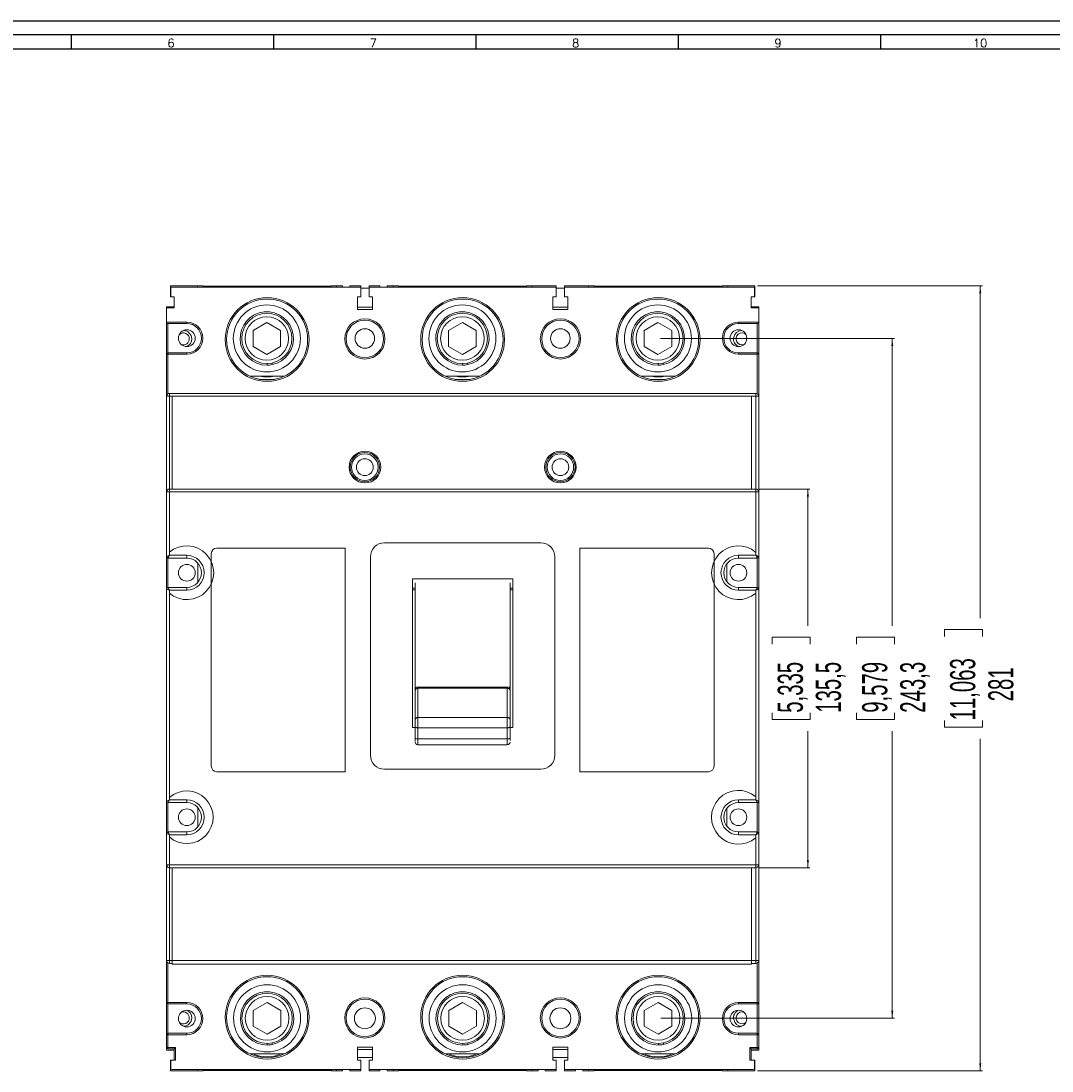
# Model space of a CAD drawing. Header units: millimetres. Extents: x 0 to 1189, y 0 to 841.
# Tile 4 of 9: x 369 to 738, y 465 to 841. Entities that reach past the tile are written whole.
import ezdxf

# ---------------------------------------------------------------- set-up
doc = ezdxf.new("R2010")
doc.units = ezdxf.units.MM
doc.layers.add('FORMATO', color=7, linetype='Continuous')
doc.styles.add('SLDTEXTSTYLE0', font='ROMANS')
doc.styles.add('SLDTEXTSTYLE1', font='TXT', dxfattribs={"width": 0.605})
doc.dimstyles.new('SLDDIMSTYLE0', dxfattribs={"dimtxt": 8.732284, "dimasz": 2.7, "dimexe": 0, "dimexo": 0.0625, "dimgap": 2.183071, "dimtad": 0, "dimdec": 1, "dimrnd": 1e-09, "dimzin": 12, "dimdsep": 46, "dimtxsty": 'SLDTEXTSTYLE1', "dimsah": 1, "dimcen": 0.09, "dimadec": 0, "dimazin": 3, "dimtfac": 1, "dimtdec": 3, "dimtofl": 0, "dimtmove": 0, "dimatfit": 3, "dimfxl": 0, "dimfrac": 2, "dimtolj": 1, "dimtzin": 12, "dimarcsym": 0})

# ---------------------------------------------------------------- blocks, each defined once
blk = doc.blocks.new('_D')
at = {"color": 7, "linetype": 'Continuous', "lineweight": 0}
for p, q in [((632.85, 746.24), (713.33, 746.24)), ((712.58, 746.24), (712.58, 627.33)), ((699.78, 620.76), (699.78, 623.23)), ((699.78, 623.23), (713.38, 623.23)), ((713.38, 623.23), (713.38, 620.76)), ((699.78, 590.71), (699.78, 588.25)), ((713.38, 588.25), (713.38, 590.71)), ((699.78, 588.25), (713.38, 588.25)), ((712.58, 465.24), (712.58, 584.15)), ((632.85, 465.24), (713.33, 465.24))]:
    blk.add_line(p, q, dxfattribs=at)
for points in [[(712.58, 746.24), (712.23, 743.54), (712.93, 743.54)], [(712.58, 465.24), (712.93, 467.94), (712.23, 467.94)]]:
    blk.add_solid(points, dxfattribs=at)
at = {"color": 7, "linetype": 'Continuous', "lineweight": 0, "char_height": 8.996, "attachment_point": 1, "rotation": 90, "style": 'SLDTEXTSTYLE1'}
for s, insert in [('11,063', (701.78, 590.71)), ('281', (715.42, 597.54))]:
    blk.add_mtext(s, dxfattribs=dict(at, insert=insert))
blk = doc.blocks.new('_D_1')
at = {"color": 7, "linetype": 'Continuous', "lineweight": 0}
for p, q in [((598.15, 727.39), (681.83, 727.39)), ((681.08, 727.39), (681.08, 624.6)), ((668.28, 618.03), (668.28, 620.49)), ((668.28, 620.49), (681.88, 620.49)), ((681.88, 620.49), (681.88, 618.03)), ((668.28, 593.44), (668.28, 590.98)), ((668.28, 590.98), (681.88, 590.98)), ((681.88, 590.98), (681.88, 593.44)), ((681.08, 484.09), (681.08, 586.88)), ((598.25, 484.09), (681.83, 484.09))]:
    blk.add_line(p, q, dxfattribs=at)
for points in [[(681.08, 727.39), (680.73, 724.69), (681.43, 724.69)], [(681.08, 484.09), (681.43, 486.79), (680.73, 486.79)]]:
    blk.add_solid(points, dxfattribs=at)
at = {"color": 7, "linetype": 'Continuous', "lineweight": 0, "char_height": 8.996, "attachment_point": 1, "rotation": 90, "style": 'SLDTEXTSTYLE1'}
for s, insert in [('9,579', (670.28, 593.44)), ('243,3', (683.92, 593.44))]:
    blk.add_mtext(s, dxfattribs=dict(at, insert=insert))
blk = doc.blocks.new('_D_2')
at = {"color": 7, "linetype": 'Continuous', "lineweight": 0}
for p, q in [((633.25, 673.49), (651.61, 673.49)), ((650.86, 673.49), (650.86, 624.6)), ((638.06, 618.03), (638.06, 620.49)), ((638.06, 620.49), (651.66, 620.49)), ((651.66, 620.49), (651.66, 618.03)), ((638.06, 593.44), (638.06, 590.98)), ((638.06, 590.98), (651.66, 590.98)), ((651.66, 590.98), (651.66, 593.44)), ((650.86, 537.99), (650.86, 586.88)), ((633.25, 537.99), (651.61, 537.99))]:
    blk.add_line(p, q, dxfattribs=at)
for points in [[(650.86, 673.49), (650.51, 670.79), (651.21, 670.79)], [(650.86, 537.99), (651.21, 540.69), (650.51, 540.69)]]:
    blk.add_solid(points, dxfattribs=at)
at = {"color": 7, "linetype": 'Continuous', "lineweight": 0, "char_height": 8.996, "attachment_point": 1, "rotation": 90, "style": 'SLDTEXTSTYLE1'}
for s, insert in [('5,335', (640.06, 593.44)), ('135,5', (653.7, 593.44))]:
    blk.add_mtext(s, dxfattribs=dict(at, insert=insert))

msp = doc.modelspace()

# ---------------------------------------------------------------- linework, layer by layer
at = {"color": 7, "linetype": 'Continuous', "lineweight": 15}
for p, q in [((422.65, 746.24), (422.65, 742.34)), ((432.35, 746.24), (422.65, 746.24)), ((422.75, 745.74), (490.75, 745.74)), ((422.75, 742.34), (422.75, 745.74)), ((432.35, 745.74), (432.35, 746.24)), ((432.35, 746.17), (434.35, 746.17)), ((434.35, 745.74), (434.35, 746.17)), ((434.35, 746.05), (480.15, 746.05)), ((480.15, 746.17), (480.15, 745.74)), ((480.15, 746.17), (482.15, 746.17)), ((482.15, 746.24), (482.15, 745.74)), ((484.25, 746.24), (482.15, 746.24)), ((484.25, 745.74), (484.25, 746.24)), ((486.85, 746.24), (486.85, 745.74)), ((490.75, 746.24), (486.85, 746.24)), ((490.75, 745.74), (490.75, 746.24)), ((490.75, 742.34), (490.75, 745.74)), ((490.75, 745.34), (493.75, 745.34)), ((493.75, 746.24), (493.75, 745.74)), ((497.65, 746.24), (493.75, 746.24)), ((493.75, 745.74), (560.75, 745.74)), ((493.75, 745.74), (493.75, 742.34)), ((497.65, 745.74), (497.65, 746.24)), ((500.25, 746.24), (500.25, 745.74)), ((502.35, 746.24), (500.25, 746.24)), ((502.35, 745.74), (502.35, 746.24)), ((502.35, 746.17), (504.35, 746.17)), ((504.35, 745.74), (504.35, 746.17)), ((504.35, 746.05), (550.15, 746.05)), ((550.15, 746.17), (550.15, 745.74)), ((550.15, 746.17), (552.15, 746.17)), ((552.15, 746.24), (552.15, 745.74)), ((560.75, 746.24), (552.15, 746.24)), ((560.75, 745.74), (560.75, 746.24)), ((560.75, 742.34), (560.75, 745.74)), ((560.75, 745.34), (563.75, 745.34)), ((563.75, 746.24), (563.75, 745.74)), ((572.35, 746.24), (563.75, 746.24)), ((563.75, 745.74), (631.75, 745.74)), ((563.75, 745.74), (563.75, 742.34)), ((572.35, 745.74), (572.35, 746.24)), ((572.35, 746.17), (574.35, 746.17)), ((574.35, 745.74), (574.35, 746.17)), ((574.35, 746.05), (620.15, 746.05)), ((620.15, 746.17), (620.15, 745.74)), ((620.15, 746.17), (622.15, 746.17)), ((622.15, 746.24), (622.15, 745.74)), ((631.85, 746.24), (622.15, 746.24)), ((631.75, 745.74), (631.75, 742.34)), ((631.85, 742.34), (631.85, 746.24)), ((422.75, 742.34), (422.65, 742.34)), ((422.75, 742.34), (423.95, 742.34)), ((423.95, 738.34), (423.95, 742.34)), ((489.55, 737.74), (489.55, 742.34)), ((490.75, 742.34), (489.55, 742.34)), ((494.95, 742.34), (493.75, 742.34)), ((494.95, 742.34), (494.95, 737.74)), ((559.55, 737.74), (559.55, 742.34)), ((560.75, 742.34), (559.55, 742.34)), ((564.95, 742.34), (563.75, 742.34)), ((564.95, 742.34), (564.95, 737.74)), ((630.55, 742.34), (630.55, 738.34)), ((630.55, 742.34), (631.75, 742.34)), ((631.85, 742.34), (631.75, 742.34)), ((421.25, 738.74), (421.25, 738.34)), ((423.95, 738.74), (421.25, 738.74)), ((421.25, 733.24), (421.25, 738.34)), ((421.25, 738.34), (423.95, 738.34)), ((494.95, 738.54), (489.55, 738.54)), ((494.95, 737.74), (489.55, 737.74)), ((564.95, 738.54), (559.55, 738.54)), ((564.95, 737.74), (559.55, 737.74)), ((633.25, 738.74), (630.55, 738.74)), ((630.55, 738.34), (633.25, 738.34)), ((633.25, 738.34), (633.25, 738.74)), ((633.25, 738.34), (633.25, 733.24)), ((421.25, 721.74), (421.25, 733.24)), ((428.5, 733.24), (421.25, 733.24)), ((421.75, 732.74), (428.5, 732.74)), ((421.75, 722.24), (421.75, 732.74)), ((428.5, 732.74), (428.5, 733.24)), ((457.15, 733.1), (452.2, 730.24)), ((462.1, 730.24), (457.15, 733.1)), ((527.15, 733.1), (522.2, 730.24)), ((532.1, 730.24), (527.15, 733.1)), ((597.15, 733.1), (592.2, 730.24)), ((602.1, 730.24), (597.15, 733.1)), ((633.25, 733.24), (626, 733.24)), ((626, 732.74), (626, 733.24)), ((626, 732.74), (632.75, 732.74)), ((632.75, 722.24), (632.75, 732.74)), ((633.25, 733.24), (633.25, 721.74)), ((452.2, 730.24), (452.2, 724.53)), ((462.1, 724.53), (462.1, 730.24)), ((522.2, 730.24), (522.2, 724.53)), ((532.1, 724.53), (532.1, 730.24)), ((592.2, 730.24), (592.2, 724.53)), ((602.1, 724.53), (602.1, 730.24)), ((421.25, 706.74), (421.25, 721.74)), ((421.75, 721.74), (421.25, 721.74)), ((421.75, 722.24), (421.75, 721.74)), ((428.5, 722.24), (421.75, 722.24)), ((421.75, 721.74), (428.5, 721.74)), ((421.75, 707.6), (421.75, 721.74)), ((428.5, 722.24), (428.5, 721.74)), ((452.2, 724.53), (457.15, 721.67)), ((457.15, 721.67), (462.1, 724.53)), ((522.2, 724.53), (527.15, 721.67)), ((527.15, 721.67), (532.1, 724.53)), ((592.2, 724.53), (597.15, 721.67)), ((597.15, 721.67), (602.1, 724.53)), ((632.75, 722.24), (626, 722.24)), ((626, 721.74), (632.75, 721.74)), ((632.75, 722.09), (632.75, 722.24)), ((632.75, 721.74), (632.75, 722.09)), ((632.75, 721.74), (632.75, 707.6)), ((633.25, 721.74), (632.75, 721.74)), ((633.25, 721.74), (633.25, 706.74)), ((457.22, 717.84), (457.22, 718.39)), ((459.01, 718.58), (459.01, 718.02)), ((527.22, 717.84), (527.22, 718.39)), ((529.01, 718.58), (529.01, 718.02)), ((597.22, 717.84), (597.22, 718.39)), ((599.01, 718.58), (599.01, 718.02)), ((451.04, 713.89), (463.47, 713.89)), ((459.93, 712.74), (454.57, 712.74)), ((521.04, 713.89), (533.47, 713.89)), ((529.93, 712.74), (524.57, 712.74)), ((591.04, 713.89), (603.47, 713.89)), ((599.93, 712.74), (594.57, 712.74)), ((421.25, 672.49), (421.25, 706.74)), ((422.25, 706.74), (421.25, 706.74)), ((632.25, 707.74), (422.25, 707.74)), ((422.25, 707.74), (422.25, 706.74)), ((422.25, 706.74), (632.25, 706.74)), ((422.25, 673.49), (422.25, 706.74)), ((423.2, 706.74), (630.62, 706.74)), ((423.2, 673.49), (423.2, 706.74)), ((630.62, 706.74), (630.62, 673.49)), ((632.25, 706.74), (632.25, 707.74)), ((632.25, 706.74), (632.25, 673.49)), ((633.25, 706.74), (632.25, 706.74)), ((633.25, 706.74), (633.25, 672.49)), ((632.25, 673.49), (422.25, 673.49)), ((421.25, 649.29), (421.25, 672.49)), ((422.25, 672.49), (421.25, 672.49)), ((422.25, 672.49), (632.25, 672.49)), ((422.25, 650.86), (422.25, 672.49)), ((422.25, 672.49), (632.25, 672.49)), ((422.25, 649.79), (422.25, 672.49)), ((632.25, 672.49), (632.25, 650.84)), ((632.25, 672.49), (632.25, 649.79)), ((633.25, 672.49), (632.25, 672.49)), ((633.25, 672.49), (633.25, 649.29)), ((555.25, 654.24), (499.25, 654.24)), ((437.25, 650.34), (437.25, 574.34)), ((485.25, 652.34), (439.25, 652.34)), ((485.25, 572.34), (485.25, 652.34)), ((569.25, 652.34), (569.25, 572.34)), ((615.25, 652.34), (569.25, 652.34)), ((617.25, 574.34), (617.25, 650.34)), ((421.25, 637.79), (421.25, 649.29)), ((421.75, 648.79), (428.5, 648.79)), ((421.75, 638.29), (421.75, 648.79)), ((428.5, 649.79), (422.25, 649.79)), ((428.5, 648.79), (428.5, 649.79)), ((432.43, 640.05), (432.43, 647.02)), ((494.25, 649.24), (494.25, 578.24)), ((560.25, 578.24), (560.25, 649.24)), ((621.88, 646.79), (621.88, 640.29)), ((632.25, 649.79), (626, 649.79)), ((626, 648.79), (626, 649.79)), ((626, 648.79), (632.75, 648.79)), ((632.75, 638.29), (632.75, 648.79)), ((633.25, 649.29), (633.25, 637.79)), ((509.25, 588.14), (509.25, 641.34)), ((509.25, 641.34), (545.25, 641.34)), ((510.25, 602.11), (510.25, 639.98)), ((544.25, 639.98), (544.25, 602.1)), ((545.25, 641.34), (545.25, 588.14)), ((421.25, 561.79), (421.25, 637.79)), ((428.5, 638.29), (421.75, 638.29)), ((422.25, 637.29), (428.5, 637.29)), ((422.25, 562.29), (422.25, 637.29)), ((422.25, 563.08), (422.25, 636.21)), ((428.5, 638.29), (428.5, 637.29)), ((510.25, 638.01), (509.25, 638.01)), ((510.25, 637.46), (509.25, 637.46)), ((545.25, 638.01), (544.25, 638.01)), ((545.25, 637.46), (544.25, 637.46)), ((632.75, 638.29), (626, 638.29)), ((626, 637.29), (632.25, 637.29)), ((632.25, 637.29), (632.25, 562.29)), ((632.25, 636.23), (632.25, 563.38)), ((633.25, 637.79), (633.25, 561.79)), ((510.25, 601.03), (510.33, 602.11)), ((510.25, 601.03), (510.25, 602.11)), ((543.25, 602.62), (511.25, 602.62)), ((511.25, 602.27), (511.25, 602.62)), ((511.25, 602.27), (511.25, 591.78)), ((543.25, 602.27), (511.25, 602.27)), ((543.25, 602.62), (543.25, 602.27)), ((543.25, 591.78), (543.25, 602.27)), ((544.15, 602.31), (544.25, 601.03)), ((544.25, 601.16), (544.25, 602.1)), ((510.25, 601.03), (510.25, 590.83)), ((544.25, 590.83), (544.25, 601.03)), ((510.25, 588.35), (510.25, 590.83)), ((511.25, 591.78), (511.25, 588.06)), ((511.25, 591.78), (543.25, 591.78)), ((544.25, 588.35), (544.25, 590.83)), ((510.25, 588.14), (509.25, 588.14)), ((510.25, 584.38), (510.25, 588.35)), ((511.25, 588.06), (543.25, 588.06)), ((511.25, 588.06), (511.25, 584.09)), ((543.25, 584.09), (543.25, 588.06)), ((544.25, 584.38), (544.25, 588.35)), ((545.25, 588.14), (544.25, 588.14)), ((510.25, 584.38), (510.25, 583.21)), ((511.25, 584.09), (543.25, 584.09)), ((544.25, 583.55), (544.25, 584.38)), ((544.25, 583.01), (544.25, 582.99)), ((511.25, 581.97), (543.25, 581.97)), ((439.25, 572.34), (485.25, 572.34)), ((499.25, 573.24), (555.25, 573.24)), ((569.25, 572.34), (615.25, 572.34)), ((421.25, 550.29), (421.25, 561.79)), ((421.75, 561.29), (428.5, 561.29)), ((421.75, 550.79), (421.75, 561.29)), ((428.5, 562.29), (422.25, 562.29)), ((428.5, 561.29), (428.5, 562.29)), ((632.25, 562.29), (626, 562.29)), ((626, 561.29), (626, 562.29)), ((626, 561.29), (632.75, 561.29)), ((632.75, 550.79), (632.75, 561.29)), ((633.25, 561.79), (633.25, 550.29)), ((432.43, 552.55), (432.43, 559.52)), ((621.88, 559.29), (621.88, 552.79)), ((421.25, 538.99), (421.25, 550.29)), ((428.5, 550.79), (421.75, 550.79)), ((422.25, 549.79), (428.5, 549.79)), ((422.25, 538.99), (422.25, 549.79)), ((422.25, 538.99), (422.25, 548.99)), ((428.5, 550.79), (428.5, 549.79)), ((632.75, 550.79), (626, 550.79)), ((626, 549.79), (632.25, 549.79)), ((632.25, 549.79), (632.25, 538.99)), ((632.25, 548.7), (632.25, 538.99)), ((633.25, 550.29), (633.25, 538.99)), ((421.25, 538.99), (422.25, 538.99)), ((421.25, 504.74), (421.25, 538.99)), ((632.25, 538.99), (422.25, 538.99)), ((632.25, 538.99), (422.25, 538.99)), ((422.25, 537.99), (632.25, 537.99)), ((422.25, 504.74), (422.25, 537.99)), ((423.2, 503.51), (423.2, 537.99)), ((630.62, 537.99), (630.62, 503.51)), ((632.25, 538.99), (633.25, 538.99)), ((632.25, 537.99), (632.25, 504.74)), ((633.25, 538.99), (633.25, 504.74)), ((421.25, 504.74), (421.25, 489.74)), ((421.25, 504.74), (422.25, 504.74)), ((421.75, 489.74), (421.75, 503.87)), ((632.25, 504.74), (422.25, 504.74)), ((422.25, 504.74), (422.25, 503.74)), ((422.25, 503.74), (423.2, 503.74)), ((630.62, 503.74), (632.25, 503.74)), ((632.25, 504.74), (633.25, 504.74)), ((632.25, 503.74), (632.25, 504.74)), ((632.75, 503.87), (632.75, 489.74)), ((633.25, 504.74), (633.25, 489.74)), ((630.62, 503.51), (423.2, 503.51)), ((421.25, 478.24), (421.25, 489.74)), ((421.25, 489.74), (421.75, 489.74)), ((428.5, 489.74), (421.75, 489.74)), ((421.75, 489.74), (421.75, 489.38)), ((421.75, 489.38), (421.75, 489.24)), ((421.75, 489.24), (428.5, 489.24)), ((421.75, 478.74), (421.75, 489.24)), ((428.5, 489.24), (428.5, 489.74)), ((457.25, 489.8), (452.3, 486.94)), ((462.2, 486.94), (457.25, 489.8)), ((527.25, 489.8), (522.3, 486.94)), ((532.2, 486.94), (527.25, 489.8)), ((597.25, 489.8), (592.3, 486.94)), ((602.2, 486.94), (597.25, 489.8)), ((632.75, 489.74), (626, 489.74)), ((626, 489.24), (626, 489.74)), ((626, 489.24), (632.75, 489.24)), ((632.75, 489.74), (633.25, 489.74)), ((632.75, 489.24), (632.75, 489.74)), ((632.75, 478.74), (632.75, 489.24)), ((633.25, 489.74), (633.25, 478.24)), ((452.3, 486.94), (452.3, 481.23)), ((462.2, 481.23), (462.2, 486.94)), ((522.3, 486.94), (522.3, 481.23)), ((532.2, 481.23), (532.2, 486.94)), ((592.3, 486.94), (592.3, 481.23)), ((602.2, 481.23), (602.2, 486.94)), ((452.3, 481.23), (457.25, 478.37)), ((457.25, 478.37), (462.2, 481.23)), ((522.3, 481.23), (527.25, 478.37)), ((527.25, 478.37), (532.2, 481.23)), ((592.3, 481.23), (597.25, 478.37)), ((597.25, 478.37), (602.2, 481.23)), ((421.25, 478.24), (421.25, 473.64)), ((421.75, 478.24), (421.25, 478.24)), ((421.75, 478.74), (421.75, 478.24)), ((428.5, 478.74), (421.75, 478.74)), ((421.75, 478.24), (428.5, 478.24)), ((421.75, 473.64), (421.75, 478.24)), ((428.5, 478.74), (428.5, 478.24)), ((632.75, 478.74), (626, 478.74)), ((626, 478.74), (626, 478.24)), ((626, 478.24), (632.75, 478.24)), ((632.75, 478.59), (632.75, 478.74)), ((632.75, 478.24), (632.75, 478.59)), ((632.75, 478.24), (632.75, 473.64)), ((633.25, 478.24), (632.75, 478.24)), ((633.25, 478.24), (633.25, 473.64)), ((421.25, 473.64), (421.75, 473.64)), ((421.25, 473.64), (421.25, 472.74)), ((424.45, 473.64), (421.75, 473.64)), ((421.75, 473.64), (421.75, 473.28)), ((423.95, 473.14), (424.45, 473.64)), ((424.45, 469.14), (424.45, 473.64)), ((457.32, 474.54), (457.32, 475.09)), ((459.11, 475.28), (459.11, 474.72)), ((489.55, 469.14), (489.55, 473.74)), ((489.55, 473.74), (494.95, 473.74)), ((494.95, 473.74), (494.95, 469.14)), ((527.32, 474.54), (527.32, 475.09)), ((529.11, 475.28), (529.11, 474.72)), ((559.55, 469.14), (559.55, 473.74)), ((559.55, 473.74), (564.95, 473.74)), ((564.95, 473.74), (564.95, 469.14)), ((597.32, 474.54), (597.32, 475.09)), ((599.11, 475.28), (599.11, 474.72)), ((630.05, 473.64), (630.05, 469.14)), ((632.75, 473.64), (630.05, 473.64)), ((630.55, 473.14), (630.05, 473.64)), ((632.75, 473.64), (633.25, 473.64)), ((632.75, 473.14), (632.75, 473.64)), ((633.25, 472.74), (633.25, 473.64)), ((421.25, 472.74), (423.95, 472.74)), ((421.75, 473.28), (421.75, 473.14)), ((421.75, 473.14), (423.95, 473.14)), ((423.95, 473.14), (423.95, 469.14)), ((463.36, 471.34), (451.14, 471.34)), ((489.55, 472.94), (494.95, 472.94)), ((494.95, 470.04), (489.55, 470.04)), ((533.36, 471.34), (521.14, 471.34)), ((559.55, 472.94), (564.95, 472.94)), ((564.95, 470.04), (559.55, 470.04)), ((603.36, 471.34), (591.14, 471.34)), ((630.55, 469.14), (630.55, 473.14)), ((630.55, 473.14), (632.75, 473.14)), ((630.55, 472.74), (633.25, 472.74)), ((422.65, 469.14), (422.65, 465.24)), ((422.65, 469.14), (423.25, 469.14)), ((422.75, 466.24), (422.75, 468.64)), ((424.45, 469.14), (423.25, 469.14)), ((489.55, 469.14), (490.75, 469.14)), ((490.75, 465.74), (490.75, 469.14)), ((493.75, 469.14), (494.95, 469.14)), ((493.75, 469.14), (493.75, 465.74)), ((559.55, 469.14), (560.75, 469.14)), ((560.75, 465.74), (560.75, 469.14)), ((563.75, 469.14), (564.95, 469.14)), ((563.75, 469.14), (563.75, 465.74)), ((631.25, 469.14), (630.05, 469.14)), ((631.25, 469.14), (631.85, 469.14)), ((631.75, 468.64), (631.75, 466.24)), ((631.85, 465.24), (631.85, 469.14)), ((422.65, 465.24), (432.35, 465.24)), ((490.75, 465.74), (423.25, 465.74)), ((432.35, 465.24), (432.35, 465.74)), ((434.35, 465.3), (432.35, 465.3)), ((434.35, 465.3), (434.35, 465.74)), ((480.15, 465.42), (434.35, 465.42)), ((480.15, 465.74), (480.15, 465.3)), ((482.15, 465.3), (480.15, 465.3)), ((482.15, 465.74), (482.15, 465.24)), ((482.15, 465.24), (484.25, 465.24)), ((484.25, 465.24), (484.25, 465.74)), ((486.85, 465.74), (486.85, 465.24)), ((486.85, 465.24), (490.75, 465.24)), ((490.75, 465.24), (490.75, 465.74)), ((560.75, 465.74), (493.75, 465.74)), ((493.75, 465.74), (493.75, 465.24)), ((493.75, 465.24), (497.65, 465.24)), ((497.65, 465.24), (497.65, 465.74)), ((500.25, 465.74), (500.25, 465.24)), ((500.25, 465.24), (502.35, 465.24)), ((502.35, 465.24), (502.35, 465.74)), ((504.35, 465.3), (502.35, 465.3)), ((504.35, 465.3), (504.35, 465.74)), ((550.15, 465.42), (504.35, 465.42)), ((550.15, 465.74), (550.15, 465.3)), ((552.15, 465.3), (550.15, 465.3)), ((552.15, 465.74), (552.15, 465.24)), ((552.15, 465.24), (554.25, 465.24)), ((554.25, 465.24), (554.25, 465.74)), ((556.85, 465.74), (556.85, 465.24)), ((556.85, 465.24), (560.75, 465.24)), ((560.75, 465.24), (560.75, 465.74)), ((631.25, 465.74), (563.75, 465.74)), ((563.75, 465.74), (563.75, 465.24)), ((563.75, 465.24), (567.65, 465.24)), ((567.65, 465.24), (567.65, 465.74)), ((570.25, 465.74), (570.25, 465.24)), ((570.25, 465.24), (572.35, 465.24)), ((572.35, 465.24), (572.35, 465.74)), ((574.35, 465.3), (572.35, 465.3)), ((574.35, 465.3), (574.35, 465.74)), ((620.15, 465.42), (574.35, 465.42)), ((620.15, 465.74), (620.15, 465.3)), ((622.15, 465.3), (620.15, 465.3)), ((622.15, 465.74), (622.15, 465.24)), ((622.15, 465.24), (631.85, 465.24))]:
    msp.add_line(p, q, dxfattribs=at)
at = {"color": 1, "linetype": 'Continuous', "lineweight": 15}
for p, q in [((511.25, 584.09), (511.25, 581.97)), ((543.25, 584.09), (543.25, 581.97))]:
    msp.add_line(p, q, dxfattribs=at)
at = {"color": 7, "linetype": 'Continuous', "lineweight": 15, "flags": 128}
for points in [[(626, 722.24), (626, 722.23), (626, 722.2), (626, 722.15), (626, 722.09), (626, 722.02), (626, 721.93), (626, 721.84), (626, 721.74)], [(422.25, 672.49), (422.25, 672.68), (422.25, 672.87), (422.25, 673.04), (422.25, 673.19), (422.25, 673.32), (422.25, 673.41), (422.25, 673.47), (422.25, 673.49)], [(632.25, 673.49), (632.25, 673.47), (632.25, 673.41), (632.25, 673.32), (632.25, 673.19), (632.25, 673.04), (632.25, 672.87), (632.25, 672.68), (632.25, 672.49)], [(421.25, 649.29), (421.27, 649.3), (421.32, 649.32), (421.42, 649.37), (421.55, 649.43), (421.85, 649.59), (422.25, 649.79)], [(421.75, 648.79), (421.76, 648.81), (421.79, 648.87), (421.84, 648.97), (421.91, 649.11), (422.07, 649.43), (422.25, 649.79)], [(632.25, 649.79), (632.43, 649.43), (632.59, 649.11), (632.66, 648.97), (632.71, 648.87), (632.74, 648.81), (632.75, 648.79)], [(632.25, 649.79), (632.66, 649.59), (632.98, 649.42), (633.18, 649.32), (633.23, 649.3), (633.25, 649.29)], [(422.25, 637.29), (421.85, 637.49), (421.52, 637.65), (421.33, 637.75), (421.27, 637.78), (421.25, 637.79)], [(422.25, 637.29), (422.07, 637.65), (421.91, 637.97), (421.84, 638.11), (421.79, 638.21), (421.76, 638.27), (421.75, 638.29)], [(626, 637.29), (626, 637.67), (626, 637.99), (626, 638.21), (626, 638.29)], [(632.75, 638.29), (632.74, 638.27), (632.71, 638.21), (632.66, 638.11), (632.59, 637.97), (632.43, 637.65), (632.25, 637.29)], [(633.25, 637.79), (633.24, 637.78), (633.18, 637.75), (633.09, 637.7), (632.96, 637.64), (632.65, 637.49), (632.25, 637.29)], [(511.25, 602.62), (510.78, 602.54), (510.35, 602.31)], [(543.25, 588.06), (543.25, 588.63), (543.25, 589.2), (543.25, 589.77), (543.25, 590.31), (543.25, 590.8), (543.25, 591.21), (543.25, 591.55), (543.25, 591.78)], [(510.25, 588.35), (510.27, 588.3), (510.33, 588.24), (510.42, 588.19), (510.55, 588.15), (510.7, 588.11), (510.87, 588.08), (511.06, 588.07), (511.25, 588.06)], [(543.25, 588.06), (543.45, 588.07), (543.64, 588.08), (543.81, 588.11), (543.96, 588.15), (544.08, 588.19), (544.18, 588.24), (544.23, 588.3), (544.25, 588.35)], [(511.25, 584.09), (511.06, 584.09), (510.87, 584.11), (510.7, 584.14), (510.55, 584.17), (510.42, 584.22), (510.33, 584.27), (510.27, 584.32), (510.25, 584.38)], [(543.25, 584.09), (543.45, 584.09), (543.64, 584.11), (543.81, 584.14), (543.96, 584.17), (544.08, 584.22), (544.18, 584.27), (544.23, 584.32), (544.25, 584.38)], [(421.25, 561.79), (421.27, 561.8), (421.32, 561.82), (421.42, 561.87), (421.55, 561.93), (421.85, 562.09), (422.25, 562.29)], [(421.75, 561.29), (421.76, 561.31), (421.79, 561.37), (421.84, 561.47), (421.91, 561.61), (422.07, 561.93), (422.25, 562.29)], [(632.25, 562.29), (632.66, 562.09), (632.98, 561.92), (633.18, 561.82), (633.23, 561.8), (633.25, 561.79)], [(632.25, 562.29), (632.43, 561.93), (632.59, 561.61), (632.66, 561.47), (632.71, 561.37), (632.74, 561.31), (632.75, 561.29)], [(422.25, 549.79), (421.85, 549.99), (421.52, 550.15), (421.33, 550.25), (421.27, 550.28), (421.25, 550.29)], [(422.25, 549.79), (422.07, 550.15), (421.91, 550.47), (421.84, 550.61), (421.79, 550.71), (421.76, 550.77), (421.75, 550.79)], [(626, 549.79), (626, 550.17), (626, 550.49), (626, 550.71), (626, 550.79)], [(632.75, 550.79), (632.74, 550.77), (632.71, 550.71), (632.66, 550.61), (632.59, 550.47), (632.43, 550.15), (632.25, 549.79)], [(633.25, 550.29), (633.24, 550.28), (633.18, 550.25), (633.09, 550.2), (632.96, 550.14), (632.65, 549.99), (632.25, 549.79)], [(422.25, 537.99), (422.25, 538.01), (422.25, 538.06), (422.25, 538.16), (422.25, 538.28), (422.25, 538.43), (422.25, 538.6), (422.25, 538.79), (422.25, 538.99)], [(632.25, 538.99), (632.25, 538.79), (632.25, 538.6), (632.25, 538.43), (632.25, 538.28), (632.25, 538.16), (632.25, 538.06), (632.25, 538.01), (632.25, 537.99)]]:
    msp.add_lwpolyline(points, dxfattribs=at)
at = {"color": 7, "linetype": 'Continuous', "lineweight": 15}
for centre, radius in [((457.25, 726.99), 14.5), ((527.25, 726.99), 14.5), ((597.25, 726.99), 14.5), ((457.15, 727.39), 12), ((527.15, 727.39), 12), ((597.15, 727.39), 12), ((457.15, 727.39), 9), ((492.25, 727.24), 6.7), ((527.15, 727.39), 9), ((562.25, 727.24), 6.7), ((597.15, 727.39), 9), ((428.5, 727.49), 3), ((492.25, 727.39), 3.5), ((562.25, 727.39), 3.5), ((626, 727.49), 3), ((492.25, 681.34), 5.67), ((492.25, 681.34), 4.75), ((492.25, 681.34), 3), ((562.25, 681.34), 5.67), ((562.25, 681.34), 4.75), ((562.25, 681.34), 3), ((428.5, 643.54), 3), ((626, 643.54), 3), ((428.5, 556.04), 3), ((626, 556.04), 3), ((457.25, 484.49), 14.5), ((457.25, 484.09), 12), ((527.25, 484.49), 14.5), ((527.25, 484.09), 12), ((597.25, 484.49), 14.5), ((597.25, 484.09), 12), ((457.25, 484.09), 9), ((527.25, 484.09), 9), ((597.25, 484.09), 9), ((492.25, 484.24), 6.7), ((562.25, 484.24), 6.7), ((428.5, 483.99), 3), ((492.25, 484.09), 3.75), ((562.25, 484.09), 3.75), ((626, 483.99), 3)]:
    msp.add_circle(centre, radius, dxfattribs=at)
for centre, radius, start, end in [((457.25, 726.99), 15, 0, 180), ((527.25, 726.99), 15, 0, 180), ((597.25, 726.99), 15, 360, 180), ((457.15, 727.39), 9.55, 281.2283, 270.4265), ((527.15, 727.39), 9.55, 281.2283, 270.4265), ((597.15, 727.39), 9.55, 281.2283, 270.4265), ((421.75, 733.24), 0.5, 180, 270), ((428.5, 727.49), 5.75, 270, 90), ((428.5, 727.49), 5.25, 270, 90), ((457.15, 727.39), 7.8, 90, 270), ((457.15, 727.39), 7.8, 270, 90), ((492.25, 727.24), 7.2, 0, 180), ((527.15, 727.39), 7.8, 90, 270), ((527.15, 727.39), 7.8, 270, 90), ((562.25, 727.24), 7.2, 0, 180), ((597.15, 727.39), 7.8, 90, 270), ((597.15, 727.39), 7.8, 270, 90), ((626, 727.49), 5.75, 90, 270), ((626, 727.49), 5.25, 90, 270), ((632.75, 733.24), 0.5, 270, 360), ((427.25, 727.24), 2.15, 0, 131.4539), ((427.25, 727.24), 3, 0, 89.0456), ((627.25, 727.24), 3, 90.9545, 246.4213), ((627.25, 727.24), 2.15, 48.5462, 288.8295), ((427.25, 727.24), 2.15, 251.1704, 0), ((427.25, 727.24), 3, 293.5787, 0), ((457.25, 726.99), 15, 180, 360), ((492.25, 727.24), 7.2, 180, 0), ((527.25, 726.99), 15, 180, 0), ((562.25, 727.24), 7.2, 180, 0), ((597.25, 726.99), 15, 180, 0), ((421.75, 721.74), 0.5, 135, 180), ((421.75, 721.74), 0.5, 90, 135), ((632.75, 721.74), 0.5, 0, 90), ((457.15, 727.39), 9.55, 270.4265, 281.2283), ((527.15, 727.39), 9.55, 270.4265, 281.2283), ((597.15, 727.39), 9.55, 270.4265, 281.2283), ((457.25, 727.39), 13.75, 259.0575, 280.9425), ((527.25, 727.39), 13.75, 259.0575, 280.9425), ((597.25, 727.39), 13.75, 259.0575, 280.9425), ((422.25, 706.74), 1, 90, 180), ((632.25, 706.74), 1, 0, 90), ((492.25, 681.34), 5.25, 0, 180), ((562.25, 681.34), 5.25, 0, 180), ((492.25, 681.34), 5.25, 180, 0), ((562.25, 681.34), 5.25, 180, 0), ((422.25, 672.49), 1, 90, 180), ((632.25, 672.49), 1, 0, 90), ((499.25, 649.24), 5, 90, 180), ((555.25, 649.24), 5, 0, 90), ((428.5, 643.54), 9.63, 229.5252, 130.4748), ((439.25, 650.34), 2, 90, 180), ((615.25, 650.34), 2, 0, 90), ((626, 643.54), 9.62, 49.4596, 310.5404), ((421.75, 649.29), 0.5, 179.9999, 270), ((428.5, 643.54), 6.25, 270, 90), ((428.5, 643.54), 5.25, 270, 90), ((626, 643.54), 6.25, 90, 270), ((626, 643.54), 5.25, 90, 270), ((632.75, 649.29), 0.5, 269.9999, 0.0001), ((421.75, 637.79), 0.5, 89.9999, 180), ((632.75, 637.79), 0.5, 0, 90), ((510.52, 602.11), 0.265, 129.2131, 180.5151), ((511.36, 601.16), 1.11, 95.3499, 186.6257), ((543.25, 601.1), 1.52, 53.2084, 89.7123), ((543.15, 601.16), 1.11, 353.3884, 84.6357), ((543.99, 602.11), 0.266, 359.013, 50.8359), ((511.23, 590.81), 0.975, 88.5172, 178.4361), ((543.28, 590.81), 0.975, 1.5639, 91.4828), ((511.25, 582.97), 1, 180, 270), ((543.25, 582.97), 1, 270, 0), ((499.25, 578.24), 5, 180, 270), ((555.25, 578.24), 5, 270, 0), ((439.25, 574.34), 2, 180, 270), ((615.25, 574.34), 2, 270, 0), ((428.5, 556.04), 9.42, 228.4147, 131.5853), ((626, 556.04), 9.64, 49.5784, 310.4216), ((421.75, 561.79), 0.5, 179.9999, 270), ((428.5, 556.04), 6.25, 270, 90), ((428.5, 556.04), 5.25, 270, 90), ((626, 556.04), 6.25, 90, 270), ((626, 556.04), 5.25, 90, 270), ((632.75, 561.79), 0.5, 269.9999, 0.0001), ((421.75, 550.29), 0.5, 89.9999, 180), ((632.75, 550.29), 0.5, 0, 90), ((422.25, 538.99), 1, 180, 270), ((632.25, 538.99), 1, 270, 0), ((422.25, 504.74), 1, 180, 270), ((632.25, 504.74), 1, 270, 0), ((457.25, 484.49), 15, 0, 180), ((527.25, 484.49), 15, 0, 180), ((597.25, 484.49), 15, 0, 180), ((457.25, 484.09), 9.55, 281.2283, 270.4265), ((527.25, 484.09), 9.55, 281.2283, 270.4265), ((597.25, 484.09), 9.55, 281.2283, 270.4265), ((421.75, 489.74), 0.5, 180, 270), ((428.5, 483.99), 5.75, 270, 90), ((428.5, 483.99), 5.25, 270, 90), ((457.25, 484.09), 7.8, 90, 270), ((457.25, 484.09), 7.8, 270, 90), ((492.25, 484.24), 7.2, 0, 180), ((527.25, 484.09), 7.8, 90, 270), ((527.25, 484.09), 7.8, 270, 90), ((562.25, 484.24), 7.2, 0, 180), ((597.25, 484.09), 7.8, 90, 270), ((597.25, 484.09), 7.8, 270, 90), ((626, 483.99), 5.75, 90, 270), ((626, 483.99), 5.25, 90, 270), ((632.75, 489.74), 0.5, 270, 315), ((632.75, 489.74), 0.5, 315, 360), ((427.25, 484.24), 2.15, 0, 108.8351), ((427.25, 484.24), 3, 0, 66.4259), ((627.25, 484.24), 3, 113.5741, 269.0413), ((627.25, 484.24), 2.15, 71.1649, 311.4505), ((427.25, 484.24), 2.15, 228.5494, 0), ((427.25, 484.24), 3, 270.9587, 0), ((457.25, 484.49), 15, 180, 0), ((492.25, 484.24), 7.2, 180, 0), ((527.25, 484.49), 15, 180, 0), ((562.25, 484.24), 7.2, 180, 0), ((597.25, 484.49), 15, 180, 0), ((421.75, 478.24), 0.5, 135, 180), ((421.75, 478.24), 0.5, 90, 135), ((632.75, 478.24), 0.5, 0, 90), ((421.75, 473.64), 0.5, 180, 270), ((457.25, 484.09), 9.55, 270.4265, 281.2283), ((527.25, 484.09), 9.55, 270.4265, 281.2283), ((597.25, 484.09), 9.55, 270.4265, 281.2283), ((632.75, 473.64), 0.5, 315, 0), ((457.25, 484.09), 13.75, 248.0136, 291.9864), ((527.25, 484.09), 13.75, 248.0136, 291.9864), ((597.25, 484.09), 13.75, 248.0136, 291.9864), ((632.75, 473.64), 0.5, 270, 315), ((423.25, 468.64), 0.5, 90, 180), ((423.25, 466.24), 0.5, 180, 270), ((631.25, 468.64), 0.5, 0, 90), ((631.25, 466.24), 0.5, 270, 0)]:
    msp.add_arc(centre, radius, start, end, dxfattribs=at)
at = {"layer": 'FORMATO'}
for p, q in [((1189, 841), (0, 841)), ((1184, 836), (25, 836)), ((387.15, 836), (387.15, 831)), ((459.58, 836), (459.58, 831)), ((532.01, 836), (532.01, 831)), ((604.44, 836), (604.44, 831)), ((676.87, 836), (676.87, 831)), ((25, 831), (1184, 831))]:
    msp.add_line(p, q, dxfattribs=at)

# ---------------------------------------------------------------- texts
at = {"layer": 'FORMATO', "char_height": 3, "attachment_point": 2, "style": 'SLDTEXTSTYLE0'}
for s, insert in [('6', (422.85, 834.6)), ('7', (495.28, 834.6)), ('8', (567.71, 834.6)), ('9', (640.14, 834.6)), ('10', (712.55, 834.6))]:
    msp.add_mtext(s, dxfattribs=dict(at, insert=insert))

# ---------------------------------------------------------------- dimensions: what is measured, and where the dimension line sits
at = {"color": 7, "linetype": 'Continuous', "lineweight": 0}
for base, p1, p2, picture, middle in [((712.58, 465.24), (631.85, 746.24), (631.85, 465.24), '_D', (712.58, 605.74)), ((681.08, 484.09), (597.15, 727.39), (597.25, 484.09), '_D_1', (681.08, 605.74)), ((650.86, 537.99), (632.25, 673.49), (632.25, 537.99), '_D_2', (650.86, 605.74))]:
    dim = msp.add_linear_dim(base=base, p1=p1, p2=p2, angle=90, dimstyle='SLDDIMSTYLE0', dxfattribs=at)
    dim.commit()
    dim.dimension.update_dxf_attribs({"geometry": picture, "text_midpoint": middle, "dimtype": 160})

doc.saveas('drawing.dxf')
